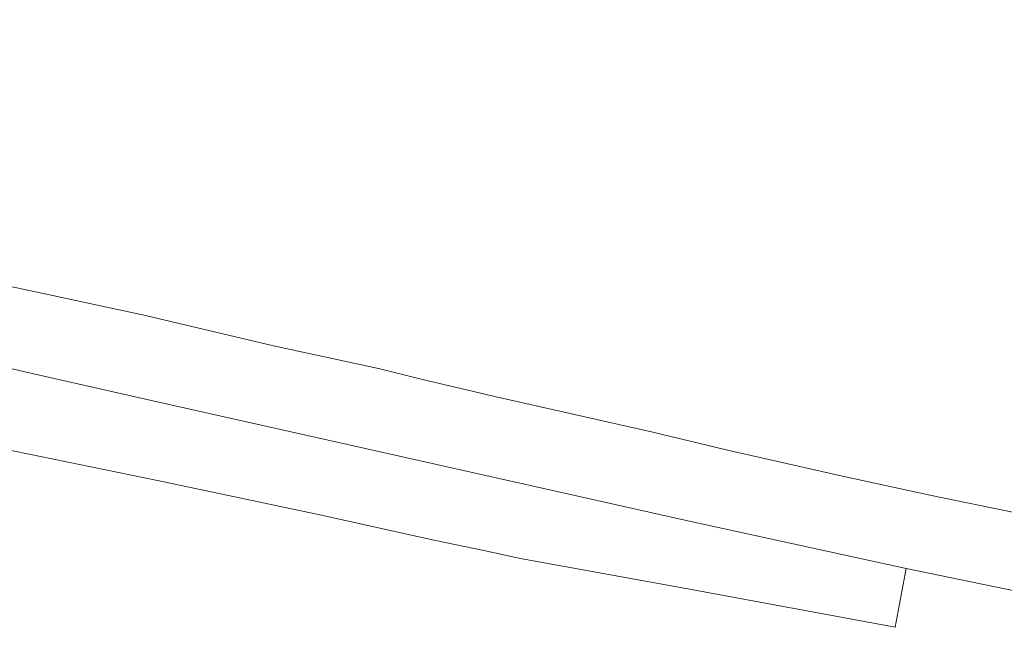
# Model space of a CAD drawing. Header units: metres. Extents: x 89394 to 92106, y 463550 to 466167.
# Tile 99 of 112: x 91409 to 91543, y 465070 to 465153. Entities that reach past the tile are written whole.
import ezdxf

# ---------------------------------------------------------------- set-up
doc = ezdxf.new("R2010")
doc.units = ezdxf.units.M
doc.layers.add('B-PV-OG-TERREIN_BEGROEID-GV', color=7, linetype='Continuous', lineweight=18)
doc.layers.add('B-PV-VH-VERHARDING_ASFALT-GV', color=210, linetype='Continuous', lineweight=18)

msp = doc.modelspace()

# ---------------------------------------------------------------- linework, layer by layer
at = {"layer": 'B-PV-OG-TERREIN_BEGROEID-GV', "flags": 128}
for points in [[(91544.684, 465085.633), (91533.217, 465088.005), (91520.659, 465090.716), (91505.229, 465094.181), (91495.236, 465096.593), (91473.895, 465101.423), (91463.712, 465103.836), (91457.89, 465105.288), (91443.583, 465108.354), (91426.155, 465112.495), (91408.839, 465116.205), (91393.58, 465119.287), (91374.143, 465124.126), (91372.44, 465124.63), (91371.543, 465124.978), (91370.766, 465125.442), (91370.369, 465125.853), (91369.135, 465127.466), (91368.789, 465128.066), (91368.076, 465130.954), (91367.396, 465135.839), (91366.461, 465146.79), (91365.86, 465154.427)], [(91406.419, 465105.615), (91409.697, 465104.827), (91427.133, 465100.882), (91500, 465084.55), (91529.74, 465078.046), (91569.859, 465069.774)]]:
    msp.add_lwpolyline(points, dxfattribs=at)
at = {"layer": 'B-PV-VH-VERHARDING_ASFALT-GV', "flags": 128}
msp.add_lwpolyline([(91402.922, 465095.12), (91427.787, 465090.023), (91450.128, 465085.301), (91465.42, 465081.921), (91472.21, 465080.488), (91476.586, 465079.556), (91477.028, 465079.462), (91477.455, 465079.371), (91500, 465075.29), (91528.263, 465070.062), (91529.74, 465078.046), (91500, 465084.55), (91427.133, 465100.882), (91409.697, 465104.827), (91406.419, 465105.615)], dxfattribs=at)

doc.saveas('drawing.dxf')
